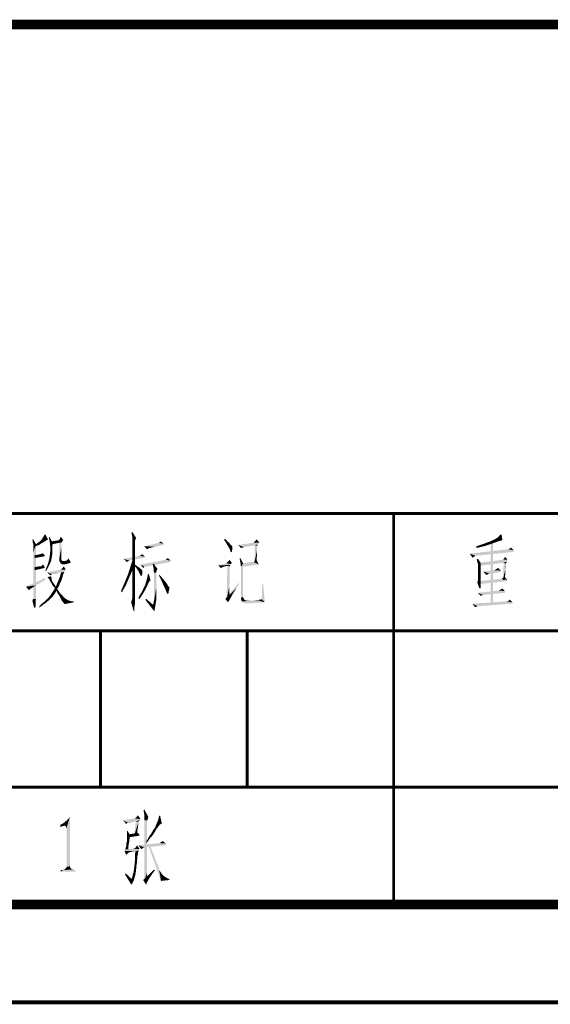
# Model space of a CAD drawing. Header units: millimetres. Extents: x 0 to 840, y 0 to 594.
# Tile 20 of 30: x 612 to 666, y 0 to 100. Entities that reach past the tile are written whole.
import ezdxf

# ---------------------------------------------------------------- set-up
doc = ezdxf.new("R2010")
doc.units = ezdxf.units.MM
doc.header["$LTSCALE"] = 46.2
doc.layers.get('0').update_dxf_attribs({"linetype": 'CONTINUOUS'})
doc.layers.add('GDU1040-22_DXF_FORMAT', color=7, linetype='CONTINUOUS')

msp = doc.modelspace()

# ---------------------------------------------------------------- linework, layer by layer
at = {"color": 1, "linetype": 'CONTINUOUS'}
for points in [[(613.126, 47.356), (613.082, 47.178), (613.037, 47.356)], [(613.082, 47), (613.082, 47.178), (613.126, 47.356)], [(613.126, 46.867), (613.082, 47), (613.126, 47.356)], [(613.126, 46.867), (613.126, 47.356), (613.393, 46.867)], [(613.971, 47.311), (614.149, 47.578), (614.371, 47.844)], [(613.971, 47.311), (614.371, 47.844), (614.637, 47.311)], [(614.371, 47.844), (614.149, 47.578), (614.282, 47.844)], [(614.815, 47.578), (614.815, 47.089), (614.726, 47.578)], [(614.815, 47.089), (614.815, 47.578), (615.082, 47.044)], [(615.793, 47.311), (615.837, 47.4), (615.882, 47.489)], [(616.193, 47.311), (615.793, 47.311), (615.882, 47.489)], [(615.882, 47.489), (615.926, 47.622), (616.193, 47.311)], [(623.215, 47.8), (623.171, 48.022), (623.26, 48.111)], [(623.26, 47.578), (623.215, 47.8), (623.26, 48.111)], [(623.26, 47.578), (623.26, 48.111), (623.66, 47.489)], [(623.66, 47.489), (623.26, 47.4), (623.26, 47.578)], [(623.26, 47.311), (623.26, 47.4), (623.66, 47.489)], [(623.26, 47.311), (623.66, 47.489), (623.571, 47.311)], [(632.637, 47.311), (632.726, 47.4), (632.904, 47.267)], [(635.882, 47.222), (635.971, 47.356), (636.282, 47)], [(661.124, 47.267), (660.146, 47.267), (660.412, 47.4)], [(661.124, 47.267), (660.412, 47.4), (660.635, 47.533)], [(660.635, 47.533), (660.768, 47.667), (661.035, 47.844)], [(660.635, 47.533), (661.035, 47.844), (661.124, 47.267)], [(661.035, 47.844), (660.768, 47.667), (660.901, 47.844)], [(613.393, 46.867), (613.126, 46.778), (613.126, 46.867)], [(613.126, 46.689), (613.126, 46.778), (613.393, 46.867)], [(613.126, 46.511), (613.126, 46.689), (613.393, 46.867)], [(613.126, 46.289), (613.126, 46.511), (613.393, 46.867)], [(613.126, 45.978), (613.126, 46.289), (613.393, 46.867)], [(613.126, 45.578), (613.126, 45.978), (613.393, 46.867)], [(613.126, 45.133), (613.126, 45.578), (613.393, 46.867)], [(613.126, 44.6), (613.126, 45.133), (613.393, 46.867)], [(613.126, 43.978), (613.126, 44.6), (613.393, 46.867)], [(613.126, 43.356), (613.126, 43.978), (613.393, 46.867)], [(613.126, 42.822), (613.126, 43.356), (613.393, 46.867)], [(613.126, 42.378), (613.126, 42.822), (613.393, 46.867)], [(613.126, 42.022), (613.126, 42.378), (613.393, 46.867)], [(613.126, 41.711), (613.126, 42.022), (613.393, 46.867)], [(613.126, 41.489), (613.126, 41.711), (613.393, 46.867)], [(613.126, 41.356), (613.126, 41.489), (613.393, 46.867)], [(613.126, 41.267), (613.126, 41.356), (613.393, 46.867)], [(613.126, 41.267), (613.393, 46.867), (613.393, 41.267)], [(613.793, 46.822), (613.26, 46.778), (613.482, 46.911)], [(613.26, 46.778), (613.793, 46.822), (613.571, 46.733)], [(613.571, 46.733), (613.304, 46.6), (613.26, 46.778)], [(614.149, 47.044), (613.971, 46.956), (613.482, 46.911)], [(614.149, 47.044), (613.482, 46.911), (613.66, 47.044)], [(613.482, 46.911), (613.971, 46.956), (613.793, 46.822)], [(614.282, 47.133), (613.66, 47.044), (613.837, 47.178)], [(613.66, 47.044), (614.282, 47.133), (614.149, 47.044)], [(614.637, 47.311), (614.504, 47.267), (613.837, 47.178)], [(614.637, 47.311), (613.837, 47.178), (613.971, 47.311)], [(614.504, 47.267), (614.415, 47.222), (613.837, 47.178)], [(613.837, 47.178), (614.415, 47.222), (614.282, 47.133)], [(615.082, 47.044), (614.86, 46.644), (614.815, 47.089)], [(615.082, 47.044), (615.082, 46.778), (614.86, 46.644)], [(614.86, 46.644), (615.082, 46.778), (615.082, 46.511)], [(615.082, 46.511), (614.86, 46.156), (614.86, 46.644)], [(615.082, 46.511), (615.082, 46.244), (614.86, 46.156)], [(616.104, 47.178), (614.949, 47.133), (615.749, 47.267)], [(614.949, 47.133), (616.104, 47.178), (616.06, 47.089)], [(616.06, 47.089), (614.949, 46.822), (614.949, 47.133)], [(616.06, 47.089), (615.793, 47), (614.949, 46.822)], [(616.193, 47.311), (615.749, 47.267), (615.793, 47.311)], [(615.749, 47.267), (616.193, 47.311), (616.104, 47.178)], [(615.793, 47), (616.06, 47.089), (616.015, 47)], [(616.015, 47), (616.015, 46.956), (615.793, 45.4)], [(616.015, 47), (615.793, 45.4), (615.793, 47)], [(616.015, 46.956), (616.015, 46.867), (615.793, 45.4)], [(616.015, 46.867), (616.015, 46.778), (615.793, 45.4)], [(616.015, 46.778), (616.015, 46.644), (615.793, 45.4)], [(616.015, 46.644), (616.015, 46.511), (615.793, 45.4)], [(616.015, 46.511), (616.015, 46.289), (615.793, 45.4)], [(623.571, 47.311), (623.26, 47.222), (623.26, 47.311)], [(623.26, 47.222), (623.571, 47.311), (623.526, 47.178)], [(623.526, 47.178), (623.26, 47.044), (623.26, 47.222)], [(623.526, 47.178), (623.526, 47.089), (623.26, 47.044)], [(623.26, 47.044), (623.526, 47.089), (623.526, 46.911)], [(623.526, 46.911), (623.26, 46.778), (623.26, 47.044)], [(623.26, 46.778), (623.526, 46.911), (623.526, 46.689)], [(623.526, 46.689), (623.26, 46.467), (623.26, 46.778)], [(623.26, 46.467), (623.526, 46.689), (623.526, 46.333)], [(623.526, 46.333), (623.26, 46.022), (623.26, 46.467)], [(623.26, 46.022), (623.526, 46.333), (623.526, 45.933)], [(626.46, 46.911), (624.46, 46.644), (625.971, 47)], [(626.46, 46.911), (626.46, 46.778), (624.46, 46.644)], [(626.46, 46.778), (626.149, 46.733), (624.46, 46.644)], [(624.46, 46.644), (626.149, 46.733), (625.837, 46.644)], [(624.46, 46.644), (625.837, 46.644), (625.571, 46.6)], [(624.46, 46.644), (625.571, 46.6), (624.949, 46.467)], [(624.949, 46.467), (624.771, 46.333), (624.46, 46.644)], [(624.949, 46.467), (624.904, 46.422), (624.771, 46.333)], [(624.904, 46.422), (624.86, 46.378), (624.771, 46.333)], [(625.571, 46.6), (625.393, 46.556), (624.949, 46.467)], [(625.393, 46.556), (625.215, 46.511), (624.949, 46.467)], [(624.993, 46.467), (624.949, 46.467), (625.215, 46.511)], [(625.037, 46.467), (624.993, 46.467), (625.215, 46.511)], [(625.037, 46.467), (625.215, 46.511), (625.082, 46.467)], [(626.46, 46.911), (625.971, 47), (626.06, 47.044)], [(626.06, 47.044), (626.193, 47.133), (626.46, 46.911)], [(632.904, 47.267), (632.86, 47), (632.637, 47.311)], [(632.904, 47.267), (633.037, 47.089), (632.86, 47)], [(632.86, 47), (633.037, 47.089), (633.171, 47)], [(633.171, 47), (633.037, 46.689), (632.86, 47)], [(633.171, 47), (633.26, 46.867), (633.037, 46.689)], [(633.26, 46.867), (633.349, 46.778), (633.037, 46.689)], [(633.349, 46.778), (633.437, 46.733), (633.037, 46.689)], [(633.037, 46.689), (633.437, 46.733), (633.437, 46.689)], [(633.437, 46.689), (633.215, 46.378), (633.037, 46.689)], [(633.437, 46.689), (633.482, 46.644), (633.215, 46.378)], [(633.482, 46.644), (633.482, 46.556), (633.215, 46.378)], [(633.482, 46.556), (633.482, 46.467), (633.215, 46.378)], [(633.215, 46.378), (633.482, 46.467), (633.482, 46.289)], [(633.482, 46.289), (633.349, 46.022), (633.215, 46.378)], [(636.282, 47), (636.149, 46.911), (634.104, 46.778)], [(636.282, 47), (634.104, 46.778), (635.615, 47)], [(636.149, 46.911), (636.104, 46.822), (634.104, 46.778)], [(635.793, 46.733), (634.104, 46.778), (636.104, 46.822)], [(634.104, 46.778), (635.793, 46.733), (634.682, 46.556)], [(634.682, 46.556), (634.371, 46.467), (634.104, 46.778)], [(634.682, 46.556), (634.549, 46.511), (634.371, 46.467)], [(636.282, 47), (635.615, 47), (635.704, 47.044)], [(636.282, 47), (635.704, 47.044), (635.793, 47.133)], [(636.015, 46.689), (635.749, 44.956), (635.793, 46.733)], [(636.015, 46.689), (636.015, 46.644), (635.749, 44.956)], [(636.015, 46.644), (636.015, 46.556), (635.749, 44.956)], [(636.015, 46.556), (636.015, 46.422), (635.749, 44.956)], [(636.015, 46.422), (636.015, 46.2), (635.749, 44.956)], [(636.282, 47), (635.793, 47.133), (635.882, 47.222)], [(635.793, 46.733), (636.104, 46.822), (636.06, 46.733)], [(635.793, 46.733), (636.06, 46.733), (636.015, 46.689)], [(661.746, 46.333), (662.279, 46.244), (657.79, 45.889)], [(661.746, 46.333), (657.79, 45.889), (661.657, 46.333)], [(659.524, 46.733), (658.457, 46.644), (658.724, 46.733)], [(658.457, 46.644), (659.524, 46.733), (659.035, 46.6)], [(659.035, 46.6), (658.457, 46.467), (658.457, 46.644)], [(658.724, 46.733), (658.99, 46.822), (659.924, 46.867)], [(658.724, 46.733), (659.924, 46.867), (659.524, 46.733)], [(659.924, 46.867), (658.99, 46.822), (659.257, 46.911)], [(660.279, 47), (659.257, 46.911), (659.479, 47)], [(659.257, 46.911), (660.279, 47), (659.924, 46.867)], [(660.546, 47.089), (659.479, 47), (659.701, 47.089)], [(659.479, 47), (660.546, 47.089), (660.279, 47)], [(659.701, 47.089), (659.879, 47.133), (660.768, 47.178)], [(659.701, 47.089), (660.768, 47.178), (660.546, 47.089)], [(660.946, 47.222), (660.768, 47.178), (659.879, 47.133)], [(660.946, 47.222), (659.879, 47.133), (660.012, 47.222)], [(659.924, 47.089), (660.146, 47.178), (660.146, 40.911)], [(660.146, 40.911), (659.924, 40.867), (659.924, 47.089)], [(661.124, 47.267), (660.012, 47.222), (660.146, 47.267)], [(660.012, 47.222), (661.124, 47.267), (660.946, 47.222)], [(661.746, 46.333), (661.79, 46.378), (661.879, 46.422)], [(662.279, 46.244), (661.746, 46.333), (661.879, 46.422)], [(661.879, 46.422), (662.012, 46.511), (662.279, 46.244)], [(614.282, 45.756), (614.282, 45.622), (613.26, 45.444)], [(613.482, 45.756), (614.282, 45.756), (613.26, 45.444)], [(613.482, 45.756), (613.26, 45.444), (613.26, 45.756)], [(613.482, 45.756), (613.66, 45.8), (613.882, 45.844)], [(614.282, 45.756), (613.482, 45.756), (613.882, 45.844)], [(613.882, 45.844), (613.66, 45.8), (613.793, 45.844)], [(613.882, 45.844), (613.971, 45.889), (614.104, 45.933)], [(613.882, 45.844), (614.104, 45.933), (614.282, 45.756)], [(614.949, 45.133), (614.682, 45.044), (614.771, 45.356)], [(615.037, 45.667), (615.037, 45.533), (614.771, 45.356)], [(615.037, 45.667), (614.771, 45.356), (614.815, 45.667)], [(615.037, 45.533), (614.993, 45.4), (614.771, 45.356)], [(614.771, 45.356), (614.993, 45.4), (614.949, 45.133)], [(615.082, 46.067), (614.815, 45.667), (614.86, 46.156)], [(615.082, 46.067), (615.082, 45.844), (614.815, 45.667)], [(614.815, 45.667), (615.082, 45.844), (615.037, 45.667)], [(614.86, 46.156), (615.082, 46.244), (615.082, 46.067)], [(616.015, 46.289), (616.015, 46.022), (615.793, 45.4)], [(616.015, 46.022), (616.015, 45.711), (615.793, 45.4)], [(615.793, 45.4), (616.015, 45.711), (616.015, 45.4)], [(616.015, 45.4), (616.015, 45.267), (615.793, 45.133)], [(616.015, 45.4), (615.793, 45.133), (615.793, 45.4)], [(616.549, 45.178), (616.726, 45.4), (616.949, 45.044)], [(624.549, 45.578), (622.371, 45.356), (624.015, 45.667)], [(624.549, 45.578), (624.549, 45.489), (622.371, 45.356)], [(622.371, 45.356), (624.549, 45.489), (622.949, 45.178)], [(622.949, 45.178), (622.682, 45.044), (622.371, 45.356)], [(623.437, 44.689), (623.082, 44.6), (623.349, 45.4)], [(623.526, 45.933), (623.26, 45.533), (623.26, 46.022)], [(623.26, 45.533), (623.526, 45.933), (623.526, 45.4)], [(623.526, 45.4), (623.26, 45), (623.26, 45.533)], [(623.26, 45), (623.526, 45.4), (623.526, 44.822)], [(624.549, 45.578), (624.015, 45.667), (624.149, 45.756)], [(624.149, 45.756), (624.282, 45.844), (624.549, 45.578)], [(626.682, 45.267), (626.771, 45.356), (626.904, 45.444)], [(626.682, 45.267), (626.904, 45.444), (627.171, 45.178)], [(633.482, 46.289), (633.437, 46.067), (633.349, 46.022)], [(634.326, 45.4), (634.326, 44.956), (634.237, 45.4)], [(634.326, 44.956), (634.326, 45.4), (634.593, 44.867)], [(636.015, 46.2), (636.015, 45.978), (635.749, 44.956)], [(636.015, 45.978), (636.015, 45.667), (635.749, 44.956)], [(636.015, 45.667), (635.971, 45.356), (635.749, 44.956)], [(635.749, 44.956), (635.971, 45.356), (635.971, 44.956)], [(662.279, 46.244), (662.279, 46.067), (657.79, 45.889)], [(657.79, 45.889), (662.279, 46.067), (658.368, 45.667)], [(658.368, 45.667), (658.057, 45.489), (657.79, 45.889)], [(658.368, 45.667), (658.235, 45.578), (658.057, 45.489)], [(658.635, 45.356), (658.546, 45.089), (658.501, 45.356)], [(658.546, 45.089), (658.635, 45.356), (658.901, 44.956)], [(661.212, 45.267), (661.257, 45.356), (661.346, 45.444)], [(661.657, 45.267), (661.212, 45.267), (661.346, 45.444)], [(661.346, 45.444), (661.39, 45.578), (661.657, 45.267)], [(613.26, 44.511), (613.571, 44.556), (613.926, 44.6)], [(614.282, 44.511), (613.26, 44.511), (613.926, 44.6)], [(614.282, 44.511), (614.282, 44.422), (613.26, 44.2)], [(614.282, 44.511), (613.26, 44.2), (613.26, 44.511)], [(613.926, 44.6), (613.571, 44.556), (613.749, 44.6)], [(613.926, 44.6), (613.971, 44.644), (614.149, 44.778)], [(613.926, 44.6), (614.149, 44.778), (614.282, 44.511)], [(613.971, 44.644), (614.015, 44.689), (614.149, 44.778)], [(614.637, 44.467), (614.371, 44.2), (614.549, 44.644)], [(614.371, 44.2), (614.637, 44.467), (614.415, 44.067)], [(614.815, 44.822), (614.549, 44.644), (614.682, 45.044)], [(614.549, 44.644), (614.815, 44.822), (614.637, 44.467)], [(614.682, 45.044), (614.949, 45.133), (614.815, 44.822)], [(616.015, 45.267), (616.06, 45.178), (615.793, 45.133)], [(615.793, 45.133), (616.06, 45.178), (616.149, 45.133)], [(616.149, 45.133), (615.882, 44.956), (615.793, 45.133)], [(616.237, 45.133), (616.949, 45.044), (615.882, 44.956)], [(616.149, 45.133), (616.237, 45.133), (615.882, 44.956)], [(615.882, 44.956), (616.949, 45.044), (616.949, 44.956)], [(616.949, 44.956), (615.971, 44.867), (615.882, 44.956)], [(615.971, 44.867), (616.949, 44.956), (616.504, 44.822)], [(616.504, 44.822), (616.104, 44.778), (615.971, 44.867)], [(615.971, 44.244), (616.015, 44.333), (616.149, 44.467)], [(616.46, 44.244), (615.971, 44.244), (616.149, 44.467)], [(616.149, 44.467), (616.237, 44.6), (616.46, 44.244)], [(616.949, 45.044), (616.237, 45.133), (616.549, 45.178)], [(622.949, 45.178), (622.815, 45.089), (622.682, 45.044)], [(623.215, 44.067), (622.815, 43.756), (623.082, 44.6)], [(623.082, 44.6), (623.437, 44.689), (623.215, 44.067)], [(623.526, 44.822), (623.26, 44.333), (623.26, 45)], [(623.26, 44.333), (623.526, 44.822), (623.526, 44.156)], [(623.526, 44.156), (623.26, 43.711), (623.26, 44.333)], [(623.482, 44.644), (623.526, 44.778), (623.704, 44.644)], [(623.704, 44.644), (623.704, 44.378), (623.482, 44.644)], [(623.704, 44.644), (623.837, 44.556), (623.704, 44.378)], [(623.837, 44.556), (623.971, 44.467), (623.704, 44.378)], [(623.704, 44.378), (623.971, 44.467), (624.06, 44.378)], [(624.06, 44.378), (623.882, 44.111), (623.704, 44.378)], [(624.06, 44.378), (624.149, 44.289), (623.882, 44.111)], [(627.171, 45.178), (624.104, 44.778), (626.682, 45.267)], [(627.171, 45.178), (627.171, 45.044), (624.104, 44.778)], [(624.504, 44.556), (624.104, 44.778), (627.171, 45.044)], [(624.104, 44.778), (624.504, 44.556), (624.46, 44.511)], [(624.46, 44.511), (624.371, 44.422), (624.104, 44.778)], [(624.593, 44.556), (624.504, 44.556), (627.171, 45.044)], [(624.593, 44.556), (627.171, 45.044), (624.682, 44.556)], [(625.393, 44.6), (625.349, 44.778), (625.437, 44.867)], [(625.437, 44.378), (625.393, 44.6), (625.437, 44.867)], [(625.437, 44.378), (625.437, 44.867), (625.837, 44.333)], [(625.837, 44.333), (625.437, 44.2), (625.437, 44.378)], [(625.437, 44.2), (625.837, 44.333), (625.749, 44.156)], [(633.349, 44.822), (632.06, 44.689), (632.86, 44.911)], [(633.349, 44.822), (633.304, 44.733), (632.06, 44.689)], [(632.06, 44.689), (633.304, 44.733), (633.26, 44.689)], [(632.06, 44.689), (633.26, 44.689), (632.993, 44.644)], [(632.06, 44.689), (632.993, 44.644), (632.593, 44.556)], [(632.593, 44.556), (632.326, 44.422), (632.06, 44.689)], [(632.593, 44.556), (632.504, 44.511), (632.326, 44.422)], [(633.437, 44.956), (632.86, 44.911), (632.949, 44.956)], [(632.86, 44.911), (633.437, 44.956), (633.349, 44.822)], [(633.215, 44.6), (632.904, 41.222), (632.993, 44.644)], [(633.215, 44.6), (633.215, 44.556), (632.904, 41.222)], [(633.215, 44.556), (633.215, 44.467), (632.904, 41.222)], [(633.215, 44.467), (633.215, 44.378), (632.904, 41.222)], [(633.215, 44.378), (633.215, 44.244), (632.904, 41.222)], [(632.949, 44.956), (632.993, 45.044), (633.126, 45.133)], [(633.437, 44.956), (632.949, 44.956), (633.126, 45.133)], [(632.993, 44.644), (633.26, 44.689), (633.215, 44.6)], [(633.126, 45.133), (633.215, 45.267), (633.437, 44.956)], [(634.593, 44.867), (634.371, 44.556), (634.326, 44.956)], [(634.371, 44.556), (634.593, 44.867), (634.593, 41.489)], [(634.593, 41.489), (634.371, 41.356), (634.371, 44.556)], [(635.704, 45.044), (634.504, 44.867), (635.615, 45.044)], [(636.193, 44.778), (634.504, 44.867), (635.704, 45.044)], [(636.193, 44.778), (634.504, 44.556), (634.504, 44.867)], [(635.704, 45.044), (635.749, 45.089), (635.882, 45.133)], [(636.193, 44.778), (635.704, 45.044), (635.882, 45.133)], [(635.882, 45.133), (635.971, 45.222), (636.193, 44.778)], [(658.901, 44.956), (658.59, 44.911), (658.546, 45.089)], [(658.635, 44.778), (658.59, 44.911), (658.901, 44.956)], [(658.635, 44.689), (658.635, 44.778), (658.901, 44.956)], [(658.635, 44.6), (658.635, 44.689), (658.901, 44.956)], [(658.635, 44.6), (658.901, 44.956), (658.901, 44.511)], [(658.901, 44.511), (658.635, 44.467), (658.635, 44.6)], [(658.635, 44.289), (658.635, 44.467), (658.901, 44.511)], [(658.635, 44.289), (658.901, 44.511), (658.901, 44.067)], [(661.657, 45.267), (661.568, 45.089), (658.768, 44.956)], [(661.212, 45.267), (661.657, 45.267), (658.768, 44.956)], [(661.212, 45.267), (658.768, 44.956), (661.168, 45.267)], [(661.257, 44.956), (658.768, 44.956), (661.568, 45.089)], [(661.257, 44.956), (658.768, 44.644), (658.768, 44.956)], [(660.368, 44.244), (660.457, 44.289), (660.546, 44.333)], [(660.946, 44.156), (660.368, 44.244), (660.546, 44.333)], [(660.546, 44.333), (660.679, 44.422), (660.946, 44.156)], [(661.479, 44.867), (661.168, 43.178), (661.257, 44.956)], [(661.479, 44.867), (661.479, 44.778), (661.168, 43.178)], [(661.479, 44.778), (661.479, 44.733), (661.168, 43.178)], [(661.479, 44.733), (661.479, 44.644), (661.168, 43.178)], [(661.479, 44.644), (661.435, 44.333), (661.168, 43.178)], [(661.435, 44.333), (661.435, 44.111), (661.168, 43.178)], [(661.257, 44.956), (661.568, 45.089), (661.524, 44.956)], [(661.257, 44.956), (661.524, 44.956), (661.479, 44.867)], [(661.479, 44.644), (661.479, 44.511), (661.435, 44.333)], [(614.371, 43.222), (612.371, 42.511), (614.371, 43.4)], [(616.46, 44.244), (616.371, 44.111), (614.549, 43.978)], [(615.971, 44.244), (616.46, 44.244), (614.549, 43.978)], [(615.971, 44.244), (614.549, 43.978), (615.926, 44.244)], [(616.371, 44.111), (616.326, 44.022), (614.549, 43.978)], [(615.971, 43.978), (614.549, 43.978), (616.326, 44.022)], [(614.549, 43.978), (615.971, 43.978), (615.037, 43.8)], [(615.037, 43.8), (614.86, 43.667), (614.549, 43.978)], [(614.593, 43.444), (614.593, 43.489), (614.949, 43.578)], [(614.637, 43.4), (614.593, 43.444), (614.949, 43.578)], [(614.637, 43.4), (614.949, 43.578), (614.993, 43.4)], [(614.993, 43.4), (614.682, 43.356), (614.637, 43.4)], [(614.771, 43.267), (614.682, 43.356), (614.993, 43.4)], [(614.771, 43.267), (614.993, 43.4), (614.993, 43.267)], [(615.037, 43.8), (614.993, 43.756), (614.86, 43.667)], [(614.993, 43.756), (614.949, 43.711), (614.86, 43.667)], [(615.037, 43.8), (615.971, 43.978), (615.126, 43.8)], [(616.104, 43.444), (615.66, 43.044), (615.837, 43.489)], [(616.104, 43.444), (616.015, 43.178), (615.66, 43.044)], [(616.237, 43.933), (615.837, 43.489), (615.971, 43.978)], [(616.237, 43.933), (616.237, 43.844), (615.837, 43.489)], [(616.237, 43.844), (616.193, 43.756), (615.837, 43.489)], [(616.193, 43.756), (616.149, 43.622), (615.837, 43.489)], [(615.837, 43.489), (616.149, 43.622), (616.104, 43.444)], [(615.971, 43.978), (616.326, 44.022), (616.282, 43.978)], [(615.971, 43.978), (616.282, 43.978), (616.237, 43.933)], [(622.904, 43.356), (622.46, 42.911), (622.815, 43.756)], [(622.46, 42.911), (622.904, 43.356), (622.593, 42.644)], [(622.815, 43.756), (623.215, 44.067), (622.904, 43.356)], [(623.26, 43.711), (623.526, 44.156), (623.526, 43.489)], [(623.526, 43.489), (623.26, 43.133), (623.26, 43.711)], [(623.26, 43.133), (623.526, 43.489), (623.526, 42.911)], [(624.149, 44.289), (624.237, 44.244), (623.882, 44.111)], [(624.237, 44.244), (624.237, 44.2), (623.882, 44.111)], [(624.237, 44.2), (624.282, 44.156), (623.882, 44.111)], [(623.882, 44.111), (624.282, 44.156), (624.282, 44.067)], [(624.282, 44.067), (624.015, 43.844), (623.882, 44.111)], [(624.282, 44.067), (624.282, 43.978), (624.015, 43.844)], [(624.015, 43.844), (624.282, 43.978), (624.282, 43.8)], [(624.282, 43.8), (624.149, 43.578), (624.015, 43.844)], [(624.282, 43.8), (624.237, 43.667), (624.149, 43.578)], [(625.126, 43.178), (624.637, 42.911), (624.771, 43.356)], [(624.949, 43.8), (624.771, 43.356), (624.86, 43.8)], [(624.771, 43.356), (624.949, 43.8), (625.126, 43.178)], [(625.749, 44.156), (625.482, 43.933), (625.437, 44.2)], [(625.749, 44.156), (625.704, 44.022), (625.482, 43.933)], [(625.482, 43.933), (625.704, 44.022), (625.704, 43.933)], [(625.704, 43.933), (625.704, 43.756), (625.482, 41.089)], [(625.704, 43.933), (625.482, 41.089), (625.482, 43.933)], [(625.704, 43.756), (625.704, 43.533), (625.482, 41.089)], [(625.704, 43.533), (625.704, 43.222), (625.482, 41.089)], [(625.971, 43.667), (626.06, 43.711), (626.326, 43.4)], [(626.326, 43.4), (626.193, 43.222), (625.971, 43.667)], [(626.193, 43.222), (626.326, 43.4), (626.549, 43.133)], [(633.215, 44.244), (633.215, 44.111), (632.904, 41.222)], [(633.215, 44.111), (633.215, 43.933), (632.904, 41.222)], [(633.215, 43.933), (633.215, 43.756), (632.904, 41.222)], [(633.215, 43.756), (633.215, 43.533), (632.904, 41.222)], [(633.215, 43.533), (633.215, 43.267), (632.904, 41.222)], [(658.901, 44.067), (658.635, 44.022), (658.635, 44.289)], [(658.635, 43.8), (658.635, 44.022), (658.901, 44.067)], [(658.635, 43.8), (658.901, 44.067), (658.901, 43.711)], [(658.901, 43.711), (658.635, 43.578), (658.635, 43.8)], [(658.635, 43.444), (658.635, 43.578), (658.901, 43.711)], [(658.635, 43.356), (658.635, 43.444), (658.901, 43.711)], [(658.635, 43.356), (658.901, 43.711), (658.901, 43.356)], [(658.901, 43.356), (658.635, 43.178), (658.635, 43.356)], [(658.635, 43.178), (658.901, 43.356), (658.901, 43.044)], [(661.612, 43.222), (658.812, 43.089), (661.035, 43.311)], [(660.946, 44.156), (659.168, 44.067), (660.279, 44.2)], [(659.168, 44.067), (660.946, 44.156), (660.946, 44.022)], [(659.168, 44.067), (660.946, 44.022), (659.79, 43.844)], [(659.168, 44.067), (659.79, 43.844), (659.657, 43.8)], [(659.657, 43.8), (659.479, 43.711), (659.168, 44.067)], [(660.946, 44.156), (660.279, 44.2), (660.368, 44.244)], [(661.035, 43.311), (661.079, 43.356), (661.257, 43.444)], [(661.612, 43.222), (661.035, 43.311), (661.257, 43.444)], [(661.079, 43.356), (661.168, 43.4), (661.257, 43.444)], [(661.435, 44.111), (661.435, 43.844), (661.168, 43.178)], [(661.435, 43.844), (661.39, 43.578), (661.168, 43.178)], [(661.39, 43.578), (661.39, 43.222), (661.168, 43.178)], [(661.257, 43.444), (661.346, 43.533), (661.612, 43.222)], [(614.371, 43.222), (614.015, 43), (612.371, 42.511)], [(614.015, 43), (613.704, 42.822), (612.371, 42.511)], [(613.704, 42.822), (613.393, 42.644), (612.371, 42.511)], [(612.371, 42.511), (613.393, 42.644), (613.171, 42.511)], [(612.371, 42.511), (613.171, 42.511), (612.815, 42.289)], [(612.815, 42.289), (612.682, 42.156), (612.371, 42.511)], [(613.171, 42.511), (612.993, 42.378), (612.815, 42.289)], [(614.993, 43.267), (614.815, 43.133), (614.771, 43.267)], [(614.993, 43.267), (614.993, 43.222), (614.815, 43.133)], [(614.993, 43.222), (615.037, 43.178), (614.815, 43.133)], [(614.815, 43.133), (615.037, 43.178), (615.037, 43.133)], [(615.037, 43.133), (614.904, 43), (614.815, 43.133)], [(615.037, 43.133), (615.037, 43.089), (614.904, 43)], [(615.037, 43.089), (615.082, 43.044), (614.904, 43)], [(614.904, 43), (615.082, 43.044), (615.126, 42.956)], [(615.126, 42.956), (614.993, 42.867), (614.904, 43)], [(614.993, 42.867), (615.126, 42.956), (615.215, 42.867)], [(615.215, 42.867), (615.082, 42.689), (614.993, 42.867)], [(615.215, 42.867), (615.26, 42.778), (615.082, 42.689)], [(615.082, 42.689), (615.26, 42.778), (615.349, 42.644)], [(615.349, 42.644), (615.215, 42.511), (615.082, 42.689)], [(615.215, 42.511), (615.349, 42.644), (615.437, 42.467)], [(615.437, 42.467), (615.349, 42.333), (615.215, 42.511)], [(615.749, 42.556), (615.304, 42.289), (615.482, 42.644)], [(615.304, 42.289), (615.749, 42.556), (615.526, 42.2)], [(615.349, 42.333), (615.437, 42.467), (615.66, 42.156)], [(615.66, 42.156), (615.482, 42.111), (615.349, 42.333)], [(615.882, 42.911), (615.482, 42.644), (615.66, 43.044)], [(615.482, 42.644), (615.882, 42.911), (615.749, 42.556)], [(615.66, 43.044), (616.015, 43.178), (615.882, 42.911)], [(622.593, 42.644), (622.104, 42.067), (622.46, 42.911)], [(622.104, 42.067), (622.593, 42.644), (622.193, 41.933)], [(623.526, 42.911), (623.26, 42.644), (623.26, 43.133)], [(623.26, 42.644), (623.526, 42.911), (623.526, 42.378)], [(623.526, 42.378), (623.26, 42.244), (623.26, 42.644)], [(623.26, 42.244), (623.526, 42.378), (623.526, 41.978)], [(624.371, 42.289), (624.46, 42.467), (624.771, 42.556)], [(624.371, 42.289), (624.771, 42.556), (624.637, 42.289)], [(624.771, 42.556), (624.46, 42.467), (624.549, 42.644)], [(624.86, 42.778), (624.549, 42.644), (624.593, 42.778)], [(624.549, 42.644), (624.86, 42.778), (624.771, 42.556)], [(624.593, 42.778), (624.637, 42.911), (624.949, 42.956)], [(624.593, 42.778), (624.949, 42.956), (624.86, 42.778)], [(625.126, 43.178), (625.037, 43.089), (624.637, 42.911)], [(625.037, 43.089), (624.949, 42.956), (624.637, 42.911)], [(625.704, 43.222), (625.704, 42.822), (625.482, 41.089)], [(625.704, 42.822), (625.704, 42.333), (625.482, 41.089)], [(625.704, 42.333), (625.704, 41.756), (625.482, 41.089)], [(626.549, 43.133), (626.415, 42.733), (626.193, 43.222)], [(626.549, 43.133), (626.726, 42.911), (626.415, 42.733)], [(626.726, 42.911), (626.815, 42.778), (626.415, 42.733)], [(626.415, 42.733), (626.815, 42.778), (626.904, 42.644)], [(626.904, 42.644), (626.637, 42.289), (626.415, 42.733)], [(626.904, 42.644), (626.949, 42.556), (626.637, 42.289)], [(626.949, 42.556), (626.993, 42.511), (626.637, 42.289)], [(626.993, 42.511), (627.037, 42.467), (626.637, 42.289)], [(627.037, 42.467), (627.037, 42.378), (626.637, 42.289)], [(626.637, 42.289), (627.037, 42.378), (627.037, 42.244)], [(634.193, 42.778), (632.771, 41.267), (634.104, 42.867)], [(634.193, 42.778), (633.926, 42.378), (632.771, 41.267)], [(633.926, 42.378), (633.704, 42.022), (632.771, 41.267)], [(633.215, 43.267), (633.215, 43), (632.904, 41.222)], [(633.215, 43), (633.171, 42.733), (632.904, 41.222)], [(633.171, 42.733), (633.171, 42.422), (632.904, 41.222)], [(633.171, 42.422), (633.171, 42.067), (632.904, 41.222)], [(636.637, 42.867), (636.504, 41.222), (636.549, 42.867)], [(636.504, 41.222), (636.637, 42.867), (636.815, 40.911)], [(658.901, 43.044), (658.546, 42.956), (658.635, 43.178)], [(658.546, 42.956), (658.901, 43.044), (658.901, 42.778)], [(658.901, 42.778), (658.768, 42.333), (658.546, 42.956)], [(661.612, 43.089), (658.768, 42.778), (658.812, 43.089)], [(658.901, 42.778), (658.901, 42.511), (658.768, 42.333)], [(658.768, 42.333), (658.901, 42.511), (658.901, 42.333)], [(658.812, 43.089), (661.612, 43.222), (661.612, 43.089)], [(660.99, 42.244), (661.124, 42.333), (661.39, 42.067)], [(612.815, 42.289), (612.726, 42.2), (612.682, 42.156)], [(614.904, 41.311), (614.504, 41.222), (614.726, 41.444)], [(614.504, 41.222), (614.904, 41.311), (614.682, 41.089)], [(615.126, 41.533), (614.726, 41.444), (614.904, 41.667)], [(614.726, 41.444), (615.126, 41.533), (614.904, 41.311)], [(615.304, 41.756), (614.904, 41.667), (615.037, 41.889)], [(614.904, 41.667), (615.304, 41.756), (615.126, 41.533)], [(615.437, 41.978), (615.037, 41.889), (615.171, 42.067)], [(615.037, 41.889), (615.437, 41.978), (615.304, 41.756)], [(615.526, 42.2), (615.171, 42.067), (615.304, 42.289)], [(615.171, 42.067), (615.526, 42.2), (615.437, 41.978)], [(615.482, 42.111), (615.66, 42.156), (615.837, 41.889)], [(615.837, 41.889), (615.615, 41.844), (615.482, 42.111)], [(615.615, 41.844), (615.837, 41.889), (616.06, 41.667)], [(616.06, 41.667), (615.793, 41.578), (615.615, 41.844)], [(615.793, 41.578), (616.06, 41.667), (616.237, 41.444)], [(616.237, 41.444), (615.926, 41.311), (615.793, 41.578)], [(615.926, 41.311), (616.237, 41.444), (616.46, 41.267)], [(616.46, 41.267), (616.104, 41), (615.926, 41.311)], [(623.526, 41.222), (623.215, 41.133), (623.26, 41.356)], [(623.526, 41.978), (623.26, 41.889), (623.26, 42.244)], [(623.26, 41.889), (623.526, 41.978), (623.526, 41.667)], [(623.526, 41.667), (623.26, 41.622), (623.26, 41.889)], [(623.26, 41.489), (623.26, 41.622), (623.526, 41.667)], [(623.26, 41.489), (623.526, 41.667), (623.526, 41.4)], [(623.526, 41.4), (623.26, 41.356), (623.26, 41.489)], [(623.26, 41.356), (623.526, 41.4), (623.526, 41.222)], [(624.237, 41.622), (623.882, 41.356), (624.015, 41.622)], [(623.882, 41.356), (624.237, 41.622), (623.971, 41.222)], [(624.015, 41.622), (624.149, 41.844), (624.46, 41.978)], [(624.015, 41.622), (624.46, 41.978), (624.237, 41.622)], [(624.46, 41.978), (624.149, 41.844), (624.282, 42.067)], [(624.637, 42.289), (624.282, 42.067), (624.371, 42.289)], [(624.282, 42.067), (624.637, 42.289), (624.46, 41.978)], [(625.482, 41.089), (625.704, 41.756), (625.704, 41.089)], [(627.037, 42.244), (626.815, 41.8), (626.637, 42.289)], [(627.037, 42.244), (626.993, 42.067), (626.815, 41.8)], [(626.815, 41.8), (626.993, 42.067), (626.949, 41.8)], [(633.704, 42.022), (633.526, 41.756), (632.771, 41.267)], [(633.526, 41.756), (633.393, 41.489), (632.771, 41.267)], [(632.771, 41.267), (633.393, 41.489), (633.26, 41.267)], [(633.171, 42.067), (633.171, 41.711), (632.904, 41.222)], [(633.171, 41.711), (633.171, 41.311), (632.904, 41.222)], [(634.371, 41.356), (634.593, 41.489), (634.637, 41.311)], [(634.637, 41.311), (634.371, 41.222), (634.371, 41.356)], [(634.371, 41.222), (634.637, 41.311), (634.726, 41.178)], [(661.39, 42.067), (658.59, 41.889), (660.768, 42.111)], [(658.59, 41.889), (661.39, 42.067), (661.39, 41.889)], [(658.59, 41.889), (661.39, 41.889), (659.124, 41.667)], [(658.59, 41.889), (659.124, 41.667), (658.99, 41.622)], [(658.99, 41.622), (658.901, 41.578), (658.59, 41.889)], [(658.99, 41.622), (659.124, 41.667), (659.079, 41.622)], [(659.124, 41.667), (661.39, 41.889), (659.168, 41.667)], [(660.768, 42.111), (660.901, 42.2), (660.99, 42.244)], [(661.39, 42.067), (660.768, 42.111), (660.99, 42.244)], [(660.768, 42.111), (660.812, 42.156), (660.901, 42.2)], [(613.037, 41.044), (613.082, 41.178), (613.393, 41.267)], [(613.215, 40.378), (613.037, 41.044), (613.393, 41.267)], [(613.393, 41.267), (613.082, 41.178), (613.126, 41.267)], [(613.215, 40.378), (613.393, 41.267), (613.349, 40.378)], [(614.104, 40.644), (613.749, 40.511), (614.015, 40.778)], [(613.749, 40.511), (614.104, 40.644), (613.749, 40.378)], [(614.415, 40.867), (614.015, 40.778), (614.282, 41)], [(614.015, 40.778), (614.415, 40.867), (614.104, 40.644)], [(614.682, 41.089), (614.282, 41), (614.504, 41.222)], [(614.282, 41), (614.682, 41.089), (614.415, 40.867)], [(616.46, 41.267), (616.682, 41.133), (616.104, 41)], [(616.682, 41.133), (616.949, 41.044), (616.104, 41)], [(616.104, 41), (616.949, 41.044), (617.26, 41)], [(617.26, 41), (616.326, 40.733), (616.104, 41)], [(617.26, 41), (617.26, 40.911), (616.326, 40.733)], [(623.526, 41.089), (623.126, 40.956), (623.215, 41.133)], [(623.526, 41.089), (623.526, 41.044), (623.126, 40.956)], [(623.126, 40.956), (623.526, 41.044), (623.526, 40.956)], [(623.526, 40.956), (623.393, 40.022), (623.126, 40.956)], [(623.526, 41.222), (623.526, 41.178), (623.215, 41.133)], [(623.215, 41.133), (623.526, 41.178), (623.526, 41.089)], [(623.526, 40.956), (623.526, 40.822), (623.393, 40.022)], [(623.526, 40.822), (623.482, 40.511), (623.393, 40.022)], [(623.482, 40.511), (623.482, 40.289), (623.393, 40.022)], [(623.393, 40.022), (623.482, 40.289), (623.482, 40.022)], [(623.526, 40.822), (623.526, 40.689), (623.482, 40.511)], [(624.593, 41.178), (624.682, 41.267), (625.393, 40.644)], [(625.393, 40.644), (625.482, 40.022), (624.593, 41.178)], [(625.66, 40.822), (625.393, 40.733), (625.437, 40.822)], [(625.393, 40.644), (625.393, 40.733), (625.66, 40.822)], [(625.393, 40.644), (625.66, 40.822), (625.615, 40.556)], [(625.393, 40.644), (625.615, 40.556), (625.482, 40.022)], [(625.704, 41.089), (625.437, 40.956), (625.482, 41.089)], [(625.437, 40.822), (625.437, 40.956), (625.704, 41.089)], [(625.437, 40.822), (625.704, 41.089), (625.66, 40.822)], [(625.615, 40.556), (625.571, 40.289), (625.482, 40.022)], [(625.482, 40.022), (625.571, 40.289), (625.526, 40.022)], [(632.771, 41.267), (633.26, 41.267), (633.082, 41)], [(633.082, 41), (633.037, 40.911), (632.771, 41.267)], [(633.26, 41.267), (633.171, 41.089), (633.082, 41)], [(634.726, 41.178), (634.415, 41.133), (634.371, 41.222)], [(634.415, 41.133), (634.726, 41.178), (634.815, 41.133)], [(634.815, 41.133), (634.46, 41), (634.415, 41.133)], [(634.815, 41.133), (634.949, 41.089), (634.46, 41)], [(634.46, 41), (635.526, 41.089), (636.06, 41.133)], [(634.504, 40.956), (634.46, 41), (636.06, 41.133)], [(634.949, 41.089), (635.526, 41.089), (634.46, 41)], [(634.593, 40.911), (634.504, 40.956), (636.06, 41.133)], [(636.815, 40.911), (634.593, 40.911), (636.06, 41.133)], [(636.815, 40.911), (634.682, 40.867), (634.593, 40.911)], [(634.682, 40.867), (636.815, 40.911), (636.193, 40.867)], [(636.193, 40.867), (634.771, 40.822), (634.682, 40.867)], [(634.904, 40.822), (634.771, 40.822), (636.193, 40.867)], [(634.904, 40.822), (636.193, 40.867), (635.526, 40.822)], [(636.06, 41.133), (635.526, 41.089), (635.837, 41.133)], [(636.815, 40.911), (636.06, 41.133), (636.282, 41.178)], [(636.815, 40.911), (636.282, 41.178), (636.504, 41.222)], [(661.612, 41), (662.146, 40.911), (658.057, 40.778)], [(661.612, 41), (658.057, 40.778), (661.524, 41)], [(658.057, 40.778), (662.146, 40.911), (662.146, 40.778)], [(658.057, 40.778), (662.146, 40.778), (658.59, 40.511)], [(658.057, 40.778), (658.59, 40.511), (658.457, 40.467)], [(658.457, 40.467), (658.324, 40.422), (658.057, 40.778)], [(661.612, 41), (661.657, 41.044), (661.79, 41.089)], [(662.146, 40.911), (661.612, 41), (661.79, 41.089)], [(661.79, 41.089), (661.879, 41.178), (662.146, 40.911)], [(623.745, 19), (623.834, 19.133), (624.1, 18.733)], [(624.456, 19.356), (624.411, 19.667), (624.5, 19.711)], [(624.5, 19.089), (624.456, 19.356), (624.5, 19.711)], [(624.5, 19.089), (624.5, 19.711), (624.9, 18.956)], [(616.334, 18.067), (615.89, 18.156), (616.157, 18.289)], [(615.89, 18.156), (616.334, 18.067), (616.112, 18.022)], [(616.112, 18.022), (615.89, 17.933), (615.89, 18.156)], [(616.334, 18.067), (616.157, 18.289), (616.379, 18.467)], [(616.334, 18.067), (616.645, 18.689), (616.868, 18.956)], [(616.423, 18.022), (616.334, 18.067), (616.868, 18.956)], [(616.334, 18.067), (616.379, 18.467), (616.645, 18.689)], [(616.468, 17.933), (616.423, 18.022), (616.868, 18.956)], [(616.512, 17.8), (616.468, 17.933), (616.868, 18.956)], [(616.557, 17.578), (616.512, 17.8), (616.868, 18.956)], [(616.557, 17.578), (616.868, 18.956), (616.868, 13.933)], [(624.1, 18.733), (622.322, 18.6), (623.522, 18.822)], [(624.1, 18.733), (624.011, 18.644), (622.322, 18.6)], [(623.611, 18.511), (622.322, 18.6), (624.011, 18.644)], [(622.322, 18.6), (623.611, 18.511), (622.811, 18.378)], [(622.322, 18.6), (622.811, 18.378), (622.722, 18.333)], [(622.722, 18.333), (622.634, 18.244), (622.322, 18.6)], [(622.9, 18.378), (622.811, 18.378), (623.611, 18.511)], [(622.9, 18.378), (623.611, 18.511), (622.945, 18.378)], [(623.878, 18.467), (623.478, 17.178), (623.611, 18.511)], [(623.878, 18.467), (623.878, 18.378), (623.478, 17.178)], [(623.878, 18.378), (623.878, 18.333), (623.478, 17.178)], [(623.878, 18.333), (623.878, 18.244), (623.478, 17.178)], [(623.878, 18.244), (623.878, 18.156), (623.478, 17.178)], [(623.878, 18.156), (623.834, 18.022), (623.478, 17.178)], [(623.522, 18.822), (623.567, 18.867), (623.656, 18.911)], [(624.1, 18.733), (623.522, 18.822), (623.656, 18.911)], [(623.611, 18.511), (624.011, 18.644), (623.922, 18.511)], [(623.611, 18.511), (623.922, 18.511), (623.878, 18.467)], [(624.1, 18.733), (623.656, 18.911), (623.745, 19)], [(624.9, 18.956), (624.5, 18.867), (624.5, 19.089)], [(624.5, 18.867), (624.9, 18.956), (624.856, 18.822)], [(624.856, 18.822), (624.5, 18.644), (624.5, 18.867)], [(624.856, 18.822), (624.811, 18.689), (624.5, 18.644)], [(624.5, 18.644), (624.811, 18.689), (624.767, 18.6)], [(624.767, 18.6), (624.5, 12.422), (624.5, 18.644)], [(624.767, 18.6), (624.767, 18.511), (624.5, 12.422)], [(624.767, 18.511), (624.767, 18.467), (624.5, 12.422)], [(624.767, 18.467), (624.767, 18.378), (624.5, 12.422)], [(624.767, 18.378), (624.767, 18.244), (624.5, 12.422)], [(624.767, 18.244), (624.767, 18.067), (624.5, 12.422)], [(626.278, 18.289), (625.656, 18.067), (625.878, 18.6)], [(626.278, 18.289), (626.189, 18.244), (625.656, 18.067)], [(626.189, 18.244), (626.056, 18.156), (625.656, 18.067)], [(625.656, 18.067), (626.056, 18.156), (625.922, 17.978)], [(626.1, 19.089), (625.878, 18.6), (626.011, 19.089)], [(625.878, 18.6), (626.1, 19.089), (626.278, 18.289)], [(616.868, 13.933), (616.557, 13.844), (616.557, 17.578)], [(622.767, 17.533), (623.034, 17.089), (622.722, 17.044)], [(622.767, 17.533), (622.722, 17.044), (622.722, 17.533)], [(623.967, 17.178), (622.856, 17.178), (623.167, 17.222)], [(623.967, 17.178), (623.967, 17.044), (622.856, 16.867)], [(623.967, 17.178), (622.856, 16.867), (622.856, 17.178)], [(623.967, 17.178), (623.167, 17.222), (623.434, 17.267)], [(623.967, 17.178), (623.434, 17.267), (623.611, 17.311)], [(623.834, 18.022), (623.834, 17.844), (623.478, 17.178)], [(623.834, 17.844), (623.789, 17.667), (623.478, 17.178)], [(623.789, 17.667), (623.789, 17.444), (623.478, 17.178)], [(623.478, 17.178), (623.789, 17.444), (623.745, 17.178)], [(623.611, 17.311), (623.745, 17.4), (623.967, 17.178)], [(624.767, 18.067), (624.767, 17.889), (624.5, 12.422)], [(624.767, 17.889), (624.767, 17.622), (624.5, 12.422)], [(624.767, 17.622), (624.767, 17.311), (624.5, 12.422)], [(624.767, 17.311), (624.767, 16.956), (624.5, 12.422)], [(625.345, 17.089), (624.989, 17), (625.167, 17.222)], [(625.567, 17.444), (625.167, 17.222), (625.3, 17.444)], [(625.167, 17.222), (625.567, 17.444), (625.345, 17.089)], [(625.3, 17.444), (625.389, 17.622), (625.745, 17.756)], [(625.3, 17.444), (625.745, 17.756), (625.567, 17.444)], [(625.745, 17.756), (625.389, 17.622), (625.522, 17.8)], [(625.522, 17.8), (625.611, 17.933), (625.922, 17.978)], [(625.522, 17.8), (625.922, 17.978), (625.745, 17.756)], [(625.922, 17.978), (625.611, 17.933), (625.656, 18.067)], [(622.9, 16.2), (622.634, 16.156), (622.678, 16.333)], [(622.634, 16.022), (622.634, 16.156), (622.9, 16.2)], [(622.634, 15.933), (622.634, 16.022), (622.9, 16.2)], [(622.634, 15.933), (622.9, 16.2), (622.856, 15.933)], [(622.945, 16.422), (622.678, 16.333), (622.722, 16.556)], [(622.678, 16.333), (622.945, 16.422), (622.9, 16.2)], [(622.722, 17.044), (623.034, 17.089), (623.034, 17)], [(623.034, 17), (622.722, 16.556), (622.722, 17.044)], [(623.034, 17), (622.989, 16.911), (622.722, 16.556)], [(622.989, 16.911), (622.989, 16.778), (622.722, 16.556)], [(622.989, 16.778), (622.945, 16.6), (622.722, 16.556)], [(622.722, 16.556), (622.945, 16.6), (622.945, 16.422)], [(626.678, 16.244), (623.878, 16.067), (626.056, 16.289)], [(623.878, 16.067), (626.678, 16.244), (626.678, 16.067)], [(624.767, 16.956), (624.767, 16.556), (624.5, 12.422)], [(624.767, 16.556), (624.767, 16.111), (624.5, 12.422)], [(625.034, 16.733), (624.678, 16.467), (624.856, 16.733)], [(624.678, 16.467), (625.034, 16.733), (624.722, 16.289)], [(624.856, 16.733), (624.989, 17), (625.345, 17.089)], [(624.856, 16.733), (625.345, 17.089), (625.034, 16.733)], [(626.056, 16.289), (626.189, 16.378), (626.278, 16.422)], [(626.678, 16.244), (626.056, 16.289), (626.278, 16.422)], [(626.056, 16.289), (626.1, 16.333), (626.189, 16.378)], [(626.278, 16.422), (626.367, 16.511), (626.678, 16.244)], [(623.922, 15.533), (622.456, 15.489), (622.5, 15.622)], [(623.567, 15.444), (622.456, 15.489), (623.922, 15.533)], [(622.456, 15.489), (623.567, 15.444), (622.9, 15.356)], [(622.456, 15.489), (622.9, 15.356), (622.856, 15.311)], [(622.856, 15.311), (622.634, 15.089), (622.456, 15.489)], [(622.856, 15.667), (622.5, 15.622), (622.589, 15.756)], [(622.856, 15.667), (624.011, 15.667), (622.5, 15.622)], [(622.5, 15.622), (624.011, 15.667), (623.922, 15.533)], [(622.856, 15.933), (622.589, 15.844), (622.634, 15.933)], [(622.589, 15.756), (622.589, 15.844), (622.856, 15.933)], [(622.589, 15.756), (622.856, 15.933), (622.856, 15.667)], [(622.856, 15.311), (622.767, 15.222), (622.634, 15.089)], [(624.011, 15.667), (622.856, 15.667), (623.478, 15.711)], [(622.9, 15.356), (623.567, 15.444), (622.989, 15.356)], [(623.478, 15.711), (623.567, 15.8), (623.656, 15.889)], [(624.011, 15.667), (623.478, 15.711), (623.656, 15.889)], [(623.478, 15.711), (623.522, 15.756), (623.567, 15.8)], [(623.878, 15.4), (623.522, 14.911), (623.567, 15.444)], [(623.878, 15.4), (623.834, 15.311), (623.522, 14.911)], [(623.834, 15.311), (623.834, 15.222), (623.522, 14.911)], [(623.834, 15.222), (623.834, 15.178), (623.522, 14.911)], [(623.834, 15.178), (623.834, 15.133), (623.522, 14.911)], [(623.834, 15.133), (623.789, 15), (623.522, 14.911)], [(623.567, 15.444), (623.922, 15.533), (623.878, 15.4)], [(623.656, 15.889), (623.745, 16.067), (624.011, 15.667)], [(623.878, 16.067), (626.678, 16.067), (624.5, 15.844)], [(623.878, 16.067), (624.5, 15.844), (624.367, 15.8)], [(624.367, 15.8), (624.189, 15.667), (623.878, 16.067)], [(624.767, 16.111), (624.767, 15.622), (624.5, 12.422)], [(624.767, 15.622), (624.767, 15.089), (624.5, 12.422)], [(625.078, 16.067), (626.189, 12.422), (624.9, 16.067)], [(625.078, 16.067), (625.256, 15.578), (626.189, 12.422)], [(625.256, 15.578), (625.434, 15.133), (626.189, 12.422)], [(625.434, 15.133), (625.567, 14.778), (626.189, 12.422)], [(623.745, 14.333), (623.478, 14.022), (623.522, 14.422)], [(623.745, 14.333), (623.7, 14.111), (623.478, 14.022)], [(623.478, 14.022), (623.7, 14.111), (623.656, 13.667)], [(623.522, 14.911), (623.789, 15), (623.789, 14.867)], [(623.789, 14.867), (623.522, 14.422), (623.522, 14.911)], [(623.789, 14.867), (623.789, 14.733), (623.522, 14.422)], [(623.789, 14.733), (623.745, 14.556), (623.522, 14.422)], [(623.522, 14.422), (623.745, 14.556), (623.745, 14.333)], [(624.767, 15.089), (624.767, 14.556), (624.5, 12.422)], [(624.767, 14.556), (624.767, 13.933), (624.5, 12.422)], [(625.567, 14.778), (625.7, 14.422), (626.189, 12.422)], [(625.7, 14.422), (625.834, 14.111), (626.189, 12.422)], [(625.834, 14.111), (625.922, 13.844), (626.189, 12.422)], [(616.157, 13.533), (617.445, 13.533), (615.934, 13.356)], [(616.068, 13.533), (616.157, 13.533), (615.934, 13.356)], [(616.068, 13.533), (615.934, 13.356), (615.934, 13.533)], [(615.934, 13.356), (617.445, 13.533), (617.445, 13.356)], [(617.223, 13.578), (616.157, 13.533), (616.29, 13.578)], [(616.157, 13.533), (617.223, 13.578), (617.445, 13.533)], [(617.045, 13.622), (616.29, 13.578), (616.379, 13.622)], [(616.29, 13.578), (617.045, 13.622), (617.223, 13.578)], [(616.379, 13.622), (616.423, 13.667), (616.912, 13.756)], [(616.379, 13.622), (616.912, 13.756), (617.045, 13.622)], [(616.423, 13.667), (616.468, 13.711), (616.912, 13.756)], [(616.912, 13.756), (616.468, 13.711), (616.512, 13.8)], [(616.512, 13.8), (616.557, 13.844), (616.868, 13.933)], [(616.512, 13.8), (616.868, 13.933), (616.912, 13.756)], [(622.5, 13.089), (622.589, 13.178), (623.167, 12.644)], [(623.611, 13.267), (623.3, 13.044), (623.389, 13.311)], [(623.3, 13.044), (623.611, 13.267), (623.567, 13)], [(623.389, 13.311), (623.434, 13.622), (623.656, 13.667)], [(623.389, 13.311), (623.656, 13.667), (623.611, 13.267)], [(623.656, 13.667), (623.434, 13.622), (623.478, 14.022)], [(625.567, 13.489), (624.367, 12.511), (625.478, 13.578)], [(625.567, 13.489), (625.345, 13.222), (624.367, 12.511)], [(625.345, 13.222), (625.211, 13), (624.367, 12.511)], [(624.767, 13.933), (624.767, 13.267), (624.5, 12.422)], [(624.767, 13.267), (624.767, 12.6), (624.5, 12.422)], [(625.922, 13.844), (626.011, 13.578), (626.189, 12.422)], [(626.011, 13.578), (626.1, 13.4), (626.189, 12.422)], [(626.1, 13.4), (626.278, 13.133), (626.189, 12.422)], [(626.278, 13.133), (626.5, 12.911), (626.189, 12.422)], [(623.167, 12.644), (623.167, 12.022), (622.5, 13.089)], [(623.478, 12.733), (623.167, 12.644), (623.256, 12.822)], [(623.167, 12.644), (623.478, 12.733), (623.434, 12.511)], [(623.167, 12.644), (623.434, 12.511), (623.167, 12.022)], [(623.434, 12.511), (623.345, 12.333), (623.167, 12.022)], [(623.345, 12.333), (623.256, 12.156), (623.167, 12.022)], [(623.567, 13), (623.256, 12.822), (623.3, 13.044)], [(623.256, 12.822), (623.567, 13), (623.478, 12.733)], [(625.211, 13), (625.078, 12.822), (624.367, 12.511)], [(625.078, 12.822), (624.945, 12.6), (624.367, 12.511)], [(624.367, 12.511), (624.945, 12.6), (624.856, 12.422)], [(624.367, 12.511), (624.856, 12.422), (624.767, 12.289)], [(624.767, 12.289), (624.678, 12.022), (624.367, 12.511)], [(624.767, 12.289), (624.722, 12.156), (624.678, 12.022)], [(626.5, 12.911), (626.767, 12.733), (626.189, 12.422)], [(626.767, 12.733), (627.034, 12.6), (626.189, 12.422)], [(627.034, 12.6), (627.034, 12.511), (626.189, 12.422)]]:
    msp.add_solid(points, dxfattribs=at)
at = {"layer": 'GDU1040-22_DXF_FORMAT', "color": 7, "linetype": 'CONTINUOUS', "const_width": 1}
for points in [[(469.5, 100), (830, 100)], [(49.5, 10), (830.5, 10)]]:
    msp.add_lwpolyline(points, dxfattribs=at)
at = {"layer": 'GDU1040-22_DXF_FORMAT', "color": 1, "linetype": 'CONTINUOUS'}
for points, const_width in [([(470, 50), (710, 50)], 0.3), ([(650, 10), (650, 50)], 0.3), ([(590, 38), (710, 38)], 0.3), ([(620, 22), (620, 38)], 0.3), ([(635, 22), (635, 38)], 0.3), ([(590, 22), (710, 22)], 0.3), ([(-0.2, 0), (840, 0)], 0.4)]:
    msp.add_lwpolyline(points, dxfattribs=dict(at, const_width=const_width))

doc.saveas('drawing.dxf')
